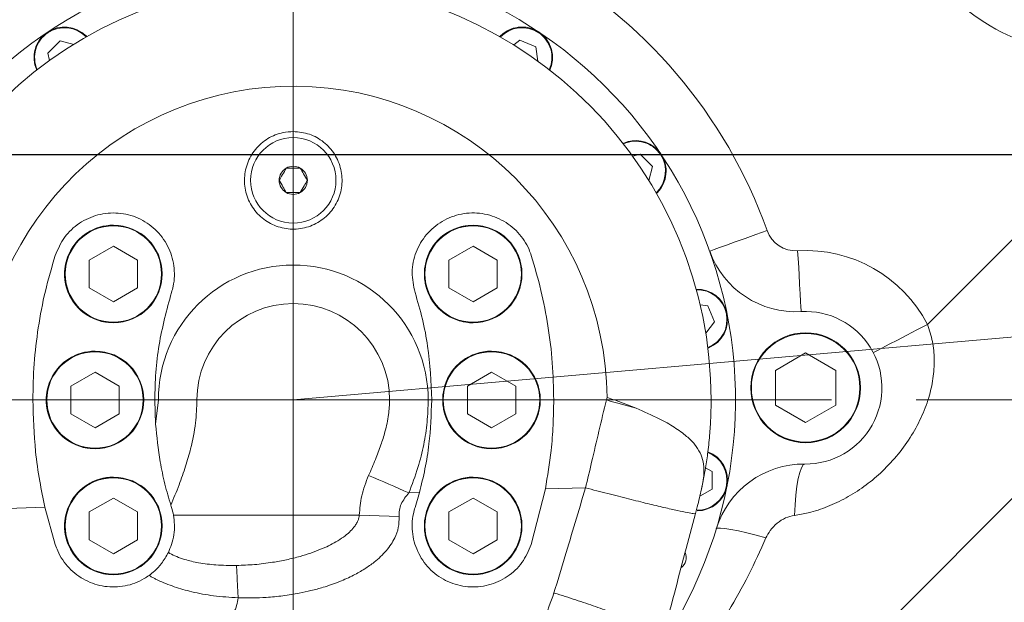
# Model space of a CAD drawing. Header units: millimetres. Extents: x 176 to 9387, y -11044 to -3322.
# Tile 90 of 256: x 3397 to 3559, y -5147 to -5052. Entities that reach past the tile are written whole.
import ezdxf

# ---------------------------------------------------------------- set-up
doc = ezdxf.new("R2010")
doc.units = ezdxf.units.MM
doc.header["$LTSCALE"] = 0.3175
doc.linetypes.add('ACAD_ISO10W100', pattern=[18, 12, -3, 0, -3])
doc.linetypes.add('CENTER', pattern=[50.8, 31.75, -6.35, 6.35, -6.35])
for name, color, linetype, lineweight in [('1轮廓实线层', 7, 'Continuous', 18), ('7标注层', 4, 'Continuous', 13), ('cen', 2, 'CENTER', 18), ('sub', 1, 'Continuous', 18), ('中心线', 4, 'ACAD_ISO10W100', 20)]:
    doc.layers.add(name, color=color, linetype=linetype, lineweight=lineweight)
doc.styles.add('标准汉字', font='gbenor.shx', dxfattribs={"bigfont": 'gbcbig.shx'})
doc.dimstyles.new('M1：15', dxfattribs={"dimscale": 15, "dimtxt": 3.5, "dimasz": 2.5, "dimexe": 2, "dimexo": 0, "dimgap": 0.5, "dimtad": 1, "dimdec": 4, "dimdsep": 46, "dimtxsty": '标准汉字', "dimcen": 5, "dimdle": 5, "dimclrd": 1, "dimclre": 1, "dimclrt": 256, "dimadec": 4, "dimazin": 2, "dimtfac": 1, "dimtdec": 4, "dimtmove": 0, "dimatfit": 3, "dimfxl": 1, "dimtolj": 1, "dimarcsym": 0})
doc.dimstyles.new('M1：18.5', dxfattribs={"dimscale": 18.5, "dimtxt": 3.5, "dimasz": 2.5, "dimexe": 2, "dimexo": 0, "dimgap": 1.5, "dimtad": 1, "dimdec": 4, "dimdsep": 46, "dimtxsty": '标准汉字', "dimcen": 5, "dimdle": 5, "dimclrd": 1, "dimclre": 1, "dimclrt": 256, "dimadec": 4, "dimazin": 2, "dimtfac": 1, "dimtdec": 4, "dimtmove": 2, "dimatfit": 3, "dimfxl": 1, "dimfrac": 2, "dimtolj": 1, "dimarcsym": 0})

# ---------------------------------------------------------------- blocks, each defined once
blk = doc.blocks.new('*D2')
at = {"layer": '7标注层', "color": 1, "lineweight": -2, "ltscale": 20, "transparency": 16777216}
for p, q in [((3286.97, -5986.44), (3286.97, -4719.59)), ((3441.97, -4913.95), (3441.97, -4719.59)), ((3333.22, -4756.59), (3395.72, -4756.59))]:
    blk.add_line(p, q, dxfattribs=at)
at = {"layer": '7标注层', "color": 1, "transparency": 16777216}
for points in [[(3333.22, -4748.88), (3333.22, -4764.3), (3286.97, -4756.59)], [(3395.72, -4764.3), (3395.72, -4748.88), (3441.97, -4756.59)]]:
    blk.add_solid(points, dxfattribs=at)
at = {"layer": 'Defpoints', "color": 0, "transparency": 16777216}
for p in [(3441.97, -4756.59), (3441.97, -4913.95), (3286.97, -5986.44)]:
    blk.add_point(p, dxfattribs=at)
at = {"layer": '7标注层', "transparency": 16777216, "insert": (3364.47, -4696.46), "char_height": 64.75, "attachment_point": 5, "style": '标准汉字'}
blk.add_mtext('\\A1;155', dxfattribs=at)
blk = doc.blocks.new('*D5')
at = {"layer": '7标注层', "color": 1, "lineweight": -2, "ltscale": 20, "transparency": 16777216}
for p, q in [((3471.23, -4913.95), (2058.55, -4913.95)), ((2095.55, -4960.2), (2095.55, -5067.7)), ((3315.31, -5113.95), (2058.55, -5113.95))]:
    blk.add_line(p, q, dxfattribs=at)
at = {"layer": '7标注层', "color": 1, "transparency": 16777216}
for points in [[(2103.26, -4960.2), (2087.85, -4960.2), (2095.55, -4913.95)], [(2087.85, -5067.7), (2103.26, -5067.7), (2095.55, -5113.95)]]:
    blk.add_solid(points, dxfattribs=at)
at = {"layer": 'Defpoints', "color": 0, "transparency": 16777216}
for p in [(3471.23, -4913.95), (2095.55, -5113.95), (3315.31, -5113.95)]:
    blk.add_point(p, dxfattribs=at)
at = {"layer": '7标注层', "transparency": 16777216, "insert": (2035.43, -5013.95), "char_height": 64.75, "attachment_point": 5, "rotation": 90, "style": '标准汉字'}
blk.add_mtext('\\A1;200', dxfattribs=at)
blk = doc.blocks.new('*D7')
at = {"layer": '7标注层', "color": 1, "lineweight": -2, "ltscale": 20, "transparency": 16777216}
blk.add_arc((3441.97, -5727.95), 289.88, 97.4173, 172.5827, dxfattribs=at)
at = {"layer": '7标注层', "color": 1, "transparency": 16777216}
for points in [[(3404.95, -5446.74), (3404.14, -5434.26), (3441.97, -5438.08)], [(3148.28, -5690.13), (3160.76, -5690.94), (3152.09, -5727.95)]]:
    blk.add_solid(points, dxfattribs=at)
at = {"layer": 'Defpoints', "color": 0, "transparency": 16777216}
for p in [(3441.97, -5024.09), (3297.03, -5476.91), (2827.97, -5727.95), (3441.97, -5727.95), (3441.97, -5849.53)]:
    blk.add_point(p, dxfattribs=at)
at = {"layer": '7标注层', "transparency": 16777216, "insert": (3174.75, -5545.4), "char_height": 52.5, "attachment_point": 5, "rotation": 55.661, "style": '标准汉字'}
blk.add_mtext('\\A1;90%%d', dxfattribs=at)
blk = doc.blocks.new('*D18')
at = {"layer": '7标注层', "color": 1, "lineweight": -2, "ltscale": 20, "transparency": 16777216}
for p, q in [((2681.17, -5073.7), (5179.35, -5073.7)), ((5142.35, -5119.95), (5142.35, -6141.7)), ((3445.47, -6187.95), (5179.35, -6187.95))]:
    blk.add_line(p, q, dxfattribs=at)
at = {"layer": '7标注层', "color": 1, "transparency": 16777216}
for points in [[(5150.06, -5119.95), (5134.64, -5119.95), (5142.35, -5073.7)], [(5134.64, -6141.7), (5150.06, -6141.7), (5142.35, -6187.95)]]:
    blk.add_solid(points, dxfattribs=at)
at = {"layer": 'Defpoints', "color": 0, "transparency": 16777216}
for p in [(2681.17, -5073.7), (3445.47, -6187.95), (5142.35, -6187.95)]:
    blk.add_point(p, dxfattribs=at)
at = {"layer": '7标注层', "transparency": 16777216, "insert": (5082.22, -5630.83), "char_height": 64.75, "attachment_point": 5, "rotation": 90, "style": '标准汉字'}
blk.add_mtext('\\A1;1114.3', dxfattribs=at)
blk = doc.blocks.new('*D19')
at = {"layer": '7标注层', "color": 1, "lineweight": -2, "ltscale": 20, "transparency": 16777216}
for p, q in [((3441.97, -4443.43), (5323.68, -4443.43)), ((5286.68, -4489.68), (5286.68, -6141.7)), ((3441.97, -6187.95), (5323.68, -6187.95))]:
    blk.add_line(p, q, dxfattribs=at)
at = {"layer": '7标注层', "color": 1, "transparency": 16777216}
for points in [[(5294.39, -4489.68), (5278.97, -4489.68), (5286.68, -4443.43)], [(5278.97, -6141.7), (5294.39, -6141.7), (5286.68, -6187.95)]]:
    blk.add_solid(points, dxfattribs=at)
at = {"layer": 'Defpoints', "color": 0, "transparency": 16777216}
for p in [(3441.97, -4443.43), (3441.97, -6187.95), (5286.68, -6187.95)]:
    blk.add_point(p, dxfattribs=at)
at = {"layer": '7标注层', "transparency": 16777216, "insert": (5226.56, -5315.69), "char_height": 64.75, "attachment_point": 5, "rotation": 90, "style": '标准汉字'}
blk.add_mtext('\\A1;1744.5', dxfattribs=at)
blk = doc.blocks.new('*D21')
at = {"layer": '7标注层', "color": 1, "lineweight": -2, "ltscale": 20, "transparency": 16777216}
blk.add_arc((3441.97, -5727.95), 200.14, 305.7511, 79.2489, dxfattribs=at)
at = {"layer": '7标注层', "color": 1, "transparency": 16777216}
for points in [[(3479.89, -5525.1), (3478.72, -5537.55), (3441.97, -5527.81)], [(3555.75, -5884.99), (3562.07, -5895.77), (3526.55, -5909.34)]]:
    blk.add_solid(points, dxfattribs=at)
at = {"layer": 'Defpoints', "color": 0, "transparency": 16777216}
for p in [(3441.97, -5024.09), (3441.97, -5727.95), (3636.72, -5774.11), (3441.97, -5849.53), (3701.46, -6284.43)]:
    blk.add_point(p, dxfattribs=at)
at = {"layer": '7标注层', "transparency": 16777216, "insert": (3641.7, -5606.25), "char_height": 52.5, "attachment_point": 5, "rotation": 301.3558, "style": '标准汉字'}
blk.add_mtext('\\A1;155%%d', dxfattribs=at)
blk = doc.blocks.new('*D35')
at = {"layer": '7标注层', "color": 1, "lineweight": -2, "ltscale": 20, "transparency": 16777216}
blk.add_arc((3625.24, -4913.95), 248.5, 283.6545, 351.3455, dxfattribs=at)
at = {"layer": '7标注层', "color": 1, "transparency": 16777216}
for points in [[(3877.14, -4951.82), (3864.67, -4950.87), (3873.74, -4913.95)], [(3682.89, -5149.26), (3684.91, -5161.6), (3646.89, -5161.51)]]:
    blk.add_solid(points, dxfattribs=at)
at = {"layer": 'Defpoints', "color": 0, "transparency": 16777216}
for p in [(3441.97, -4913.95), (4081.97, -4913.95), (3843.97, -5031.89), (3641.21, -5096.52), (3696.99, -5734.09)]:
    blk.add_point(p, dxfattribs=at)
at = {"layer": '7标注层', "transparency": 16777216, "insert": (3753.16, -5086.44), "char_height": 52.5, "attachment_point": 5, "rotation": 36.5624, "style": '标准汉字'}
blk.add_mtext('\\A1;85%%d', dxfattribs=at)

msp = doc.modelspace()

# ---------------------------------------------------------------- linework, layer by layer
at = {"layer": '1轮廓实线层', "ltscale": 20}
for p, q in [((3694.70244, -4995.22037), (3501.3629, -5188.5599)), ((3403.7283, -5055.06654), (3401.70597, -5057.0888)), ((3405.97952, -5055.66974), (3403.7283, -5055.06654)), ((3408.00405, -5054.29358), (3408.11247, -5054.4054)), ((3479.0972, -5054.99358), (3478.10143, -5055.75759)), ((3481.73949, -5056.08804), (3479.0972, -5054.99358)), ((3401.70597, -5057.0888), (3402.03082, -5058.30128)), ((3482.0437, -5058.39867), (3481.73949, -5056.08804)), ((3545.92904, -5101.56734), (3590.73102, -5056.76539)), ((3484.08989, -5059.74252), (3484.02805, -5059.88545)), ((3498.83394, -5073.68977), (3497.62156, -5074.01461)), ((3500.85626, -5075.71204), (3498.83394, -5073.68977)), ((3500.25305, -5077.9633), (3500.85626, -5075.71204)), ((3501.62925, -5079.98783), (3501.5174, -5080.0962)), ((3412.48004, -5088.72957), (3408.51797, -5091.01708)), ((3416.44211, -5091.01708), (3412.48004, -5088.72957)), ((3471.45898, -5088.72957), (3467.49691, -5091.01708)), ((3475.42105, -5091.01708), (3471.45898, -5088.72957)), ((3408.51797, -5091.01708), (3408.51797, -5095.59197)), ((3416.44211, -5095.59197), (3416.44211, -5091.01708)), ((3467.49691, -5091.01708), (3467.49691, -5095.59197)), ((3475.42105, -5095.59197), (3475.42105, -5091.01708)), ((3408.51797, -5095.59197), (3412.48004, -5097.87948)), ((3412.48004, -5097.87948), (3416.44211, -5095.59197)), ((3467.49691, -5095.59197), (3471.45898, -5097.87948)), ((3471.45898, -5097.87948), (3475.42105, -5095.59197)), ((3509.91358, -5098.5157), (3508.66918, -5098.35191)), ((3511.00805, -5101.15797), (3509.91358, -5098.5157)), ((3509.58925, -5103.00703), (3511.00805, -5101.15797)), ((3510.08594, -5105.40409), (3509.94111, -5105.46143)), ((3525.9695, -5106.23832), (3521.02017, -5109.09576)), ((3530.91885, -5109.09576), (3525.9695, -5106.23832)), ((3409.46951, -5109.37829), (3405.50744, -5111.6658)), ((3413.43158, -5111.6658), (3409.46951, -5109.37829)), ((3474.46951, -5109.37829), (3470.50744, -5111.6658)), ((3478.43158, -5111.6658), (3474.46951, -5109.37829)), ((3521.02017, -5109.09576), (3521.02017, -5114.81078)), ((3530.91885, -5114.81078), (3530.91885, -5109.09576)), ((3405.50744, -5111.6658), (3405.50744, -5116.24081)), ((3413.43158, -5116.24081), (3413.43158, -5111.6658)), ((3470.50744, -5111.6658), (3470.50744, -5116.24081)), ((3478.43158, -5116.24081), (3478.43158, -5111.6658)), ((3493.29911, -5113.9533), (3493.4072, -5113.54525)), ((3390.50853, -5113.9533), (3399.26915, -5113.9533)), ((3419.26914, -5113.9533), (3419.85284, -5113.9533)), ((3419.26914, -5113.9533), (3419.40313, -5117.89341)), ((3419.85284, -5113.9533), (3419.40336, -5117.89412)), ((3426.17295, -5113.9533), (3419.85284, -5113.9533)), ((3457.76607, -5113.9533), (3464.08619, -5113.9533)), ((3464.66987, -5113.9533), (3464.08619, -5113.9533)), ((3493.29911, -5113.9533), (3484.66988, -5113.9533)), ((3494.63382, -5113.9533), (3498.17319, -5115.29727)), ((3521.02017, -5114.81078), (3525.9695, -5117.66822)), ((3525.9695, -5117.66822), (3530.91885, -5114.81078)), ((3405.50744, -5116.24081), (3409.46951, -5118.52832)), ((3409.46951, -5118.52832), (3413.43158, -5116.24081)), ((3470.50744, -5116.24081), (3474.46951, -5118.52832)), ((3474.46951, -5118.52832), (3478.43158, -5116.24081)), ((3510.64935, -5125.69184), (3509.56216, -5125.0642)), ((3510.64935, -5128.55191), (3510.64935, -5125.69184)), ((3460.91415, -5129.18765), (3462.64866, -5129.13139)), ((3461.93117, -5131.5654), (3462.64866, -5129.13139)), ((3483.29599, -5128.52855), (3480.9868, -5137.63864)), ((3483.29597, -5128.52866), (3489.88113, -5128.36153)), ((3508.61275, -5129.72767), (3510.64935, -5128.55191)), ((3412.48004, -5130.02701), (3408.51797, -5132.31451)), ((3416.44211, -5132.31451), (3412.48004, -5130.02701)), ((3471.45898, -5130.02701), (3467.49691, -5132.31451)), ((3475.42105, -5132.31451), (3471.45898, -5130.02701)), ((3389.82515, -5131.96535), (3401.26794, -5131.49817)), ((3402.95223, -5137.63864), (3401.26788, -5131.49769)), ((3408.51797, -5132.31451), (3408.51797, -5136.88953)), ((3416.44211, -5136.88953), (3416.44211, -5132.31451)), ((3422.32305, -5132.83701), (3452.79097, -5132.83701)), ((3452.79097, -5132.83701), (3459.32172, -5133.03394)), ((3467.49691, -5132.31451), (3467.49691, -5136.88953)), ((3475.42105, -5136.88953), (3475.42105, -5132.31451)), ((3508.18643, -5131.4909), (3507.9, -5132.57248)), ((3408.51797, -5136.88953), (3412.48004, -5139.17703)), ((3412.48004, -5139.17703), (3416.44211, -5136.88953)), ((3467.49691, -5136.88953), (3471.45898, -5139.17703)), ((3471.45898, -5139.17703), (3475.42105, -5136.88953))]:
    msp.add_line(p, q, dxfattribs=at)
at = {"layer": '1轮廓实线层', "lineweight": 0, "ltscale": 20}
for points in [[(3510.23881, -5089.54937), (3510.41974, -5089.48464), (3510.95558, -5089.29307), (3511.82577, -5088.98206), (3512.99682, -5088.56339), (3514.42376, -5088.0533), (3516.05174, -5087.47144), (3517.8182, -5086.83998), (3519.65525, -5086.18326)], [(3525.23949, -5099.47462), (3525.22827, -5099.28281), (3525.19504, -5098.71466), (3525.14107, -5097.79222), (3525.06844, -5096.55065), (3524.97995, -5095.03789), (3524.87898, -5093.31198), (3524.76942, -5091.4392), (3524.65549, -5089.49168)], [(3537.05814, -5106.18336), (3537.22858, -5106.09467), (3537.7334, -5105.83193), (3538.55315, -5105.4054), (3539.65637, -5104.83129), (3541.00063, -5104.13189), (3542.53429, -5103.33378), (3544.19839, -5102.46785), (3545.92904, -5101.56734)], [(3498.17319, -5115.29727), (3497.58354, -5115.13192), (3496.98721, -5114.96551), (3496.38472, -5114.79814), (3495.77665, -5114.63005), (3495.1635, -5114.46137), (3494.54583, -5114.29233), (3493.92418, -5114.12282), (3493.29911, -5113.9533)], [(3525.83422, -5124.45254), (3525.54741, -5124.60513), (3525.26618, -5125.0642), (3524.99926, -5125.81558), (3524.75497, -5126.83577), (3524.54088, -5128.09307), (3524.36371, -5129.54838), (3524.22894, -5131.15628), (3524.14077, -5132.86681)], [(3460.91415, -5129.18765), (3460.09139, -5128.828), (3459.26817, -5128.46823), (3458.44453, -5128.10821), (3457.62057, -5127.74796), (3456.79635, -5127.38771), (3455.97192, -5127.02734), (3455.14737, -5126.66697), (3454.32274, -5126.30648)], [(3511.32288, -5135.08053), (3511.51591, -5134.96513), (3511.99209, -5134.94129), (3512.73703, -5135.00972), (3513.72823, -5135.16838), (3514.93573, -5135.41229), (3516.32309, -5135.73427), (3517.84836, -5136.12444), (3519.46547, -5136.57124)]]:
    msp.add_lwpolyline(points, dxfattribs=at)
at = {"layer": '1轮廓实线层', "ltscale": 20}
for centre, radius in [((3441.96951, -5077.95328), 7), ((3412.48004, -5093.30453), 8), ((3412.48004, -5093.30453), 7.9), ((3471.45898, -5093.30453), 8), ((3471.45898, -5093.30453), 7.9), ((3525.96951, -5111.95328), 9), ((3525.96951, -5111.95328), 8.9), ((3409.46951, -5113.95328), 8), ((3409.46951, -5113.95328), 7.9), ((3474.46951, -5113.95328), 8), ((3474.46951, -5113.95328), 7.9), ((3412.48004, -5134.60203), 8), ((3471.45898, -5134.60203), 8), ((3412.48004, -5134.60203), 7.9), ((3471.45898, -5134.60203), 7.9)]:
    msp.add_circle(centre, radius, dxfattribs=at)
at = {"layer": '1轮廓实线层', "lineweight": 0, "ltscale": 20}
for centre, radius, start, end in [((3441.96951, -5113.95328), 72.5, 78.75, 195.9572412), ((3441.96951, -5113.95328), 82.5, 19.6702542, 61.1968298), ((3441.96951, -5113.95328), 72.5, 325.9844553, 78.75), ((3441.96951, -5113.95328), 68.5, 0, 178.4100364), ((3404.46852, -5057.82908), 5, 45, 204.2850374), ((3404.46852, -5057.82908), 4.9, 43.4969507, 204.0030493), ((3479.4705, -5057.82908), 5, 337.5, 136.7850374), ((3479.4705, -5057.82908), 5, 67.5, 136.7850374), ((3479.4705, -5057.82908), 4.9, 335.9969507, 136.5030493), ((3479.4705, -5057.82908), 5, 337.5, 67.5), ((3441.96951, -5113.95328), 51.43932, 0.4545396, 178.4100364), ((3498.09371, -5076.45229), 5, 315, 114.2850374), ((3498.09371, -5076.45229), 5, 45, 114.2850374), ((3498.09371, -5076.45229), 4.9, 313.4969507, 114.0030493), ((3498.09371, -5076.45229), 5, 315, 45), ((3441.96951, -5077.95328), 2.3094, 120, 180), ((3441.96951, -5077.95328), 2.3094, 60, 120), ((3441.96951, -5077.95328), 2.3094, 0, 60), ((3441.96951, -5077.95328), 2.3094, 180, 240), ((3441.96951, -5077.95328), 2.3094, 300, 360), ((3441.96951, -5077.95328), 2.3094, 240, 300), ((3412.48004, -5093.30453), 8, 90, 123.1576196), ((3471.45898, -5093.30453), 8, 90, 236.8423804), ((3524.36348, -5084.50022), 5, 199.6702542, 273.3480313), ((3412.48004, -5093.30453), 8, 123.1576196, 270), ((3525.96951, -5111.95328), 22.5, 27.4901949, 93.3480313), ((3524.36348, -5084.50022), 15, 199.6702542, 273.3480313), ((3441.96951, -5113.95328), 22.11668, 0, 180), ((3508.17252, -5100.78468), 5, 292.5, 91.7850374), ((3508.17252, -5100.78468), 4.9, 290.9969507, 91.5030493), ((3441.96951, -5113.95328), 15.79656, 0, 180), ((3471.45898, -5093.30453), 8, 236.8423804, 270), ((3525.96951, -5111.95328), 12.5, 269.3798238, 93.3480313), ((3409.46951, -5113.95328), 8, 90, 123.1576196), ((3474.46951, -5113.95328), 8, 90, 236.8423804), ((3409.46951, -5113.95328), 8, 123.1576196, 270), ((3474.46951, -5113.95328), 8, 236.8423804, 270), ((3508.17252, -5127.12188), 5, 270, 69.1481734), ((3508.17252, -5127.12188), 4.9, 270, 68.9129632), ((3525.67185, -5139.45167), 15, 89.3798238, 163.0576009), ((3412.48004, -5134.60203), 8, 90, 123.1576196), ((3471.45898, -5134.60203), 8, 90, 236.8423804), ((3412.48004, -5134.60203), 8, 123.1576196, 270), ((3477.26915, -5113.95328), 58, 197.3088345, 197.677451), ((3412.48004, -5134.60203), 10, 10.1659569, 17.677451), ((3504.33138, -5139.78441), 2.067, 307.4850328, 23.1236808), ((3471.45898, -5134.60203), 8, 236.8423804, 270)]:
    msp.add_arc(centre, radius, start, end, dxfattribs=at)
at = {"layer": '1轮廓实线层', "ltscale": 20}
msp.add_ellipse((3570.96951, -5012.36556), major_axis=(0, -44.39979), ratio=0.788291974, start_param=5.356655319, end_param=6.283185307, dxfattribs=at)
for points, knots in [([(3441.96951, -5069.95327), (3442.86554, -5070.04106), (3444.65753, -5070.21662), (3447.04374, -5071.58447), (3448.86439, -5073.6006), (3449.91567, -5076.12775), (3450.07273, -5078.86509), (3449.30935, -5081.50708), (3447.70957, -5083.74557), (3445.46005, -5085.32224), (3442.82317, -5086.0611), (3440.09918, -5085.88753), (3437.58938, -5084.82805), (3435.56809, -5083.00071), (3434.25937, -5080.6038), (3433.8156, -5077.89977), (3434.29557, -5075.19477), (3435.65033, -5072.79678), (3437.7215, -5071.00108), (3439.95464, -5070.07908), (3441.41115, -5069.98814), (3441.96951, -5069.95327)], [0, 0, 0, 0, 2.717944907, 5.435682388, 8.159869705, 10.897960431, 13.648872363, 16.406310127, 19.160815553, 21.904208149, 24.633286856, 27.351256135, 30.065997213, 32.786814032, 35.520289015, 38.26759418, 41.023900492, 43.780324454, 46.527956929, 49.261527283, 50.960964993, 50.960964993, 50.960964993, 50.960964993]), ([(3440.81481, -5075.95332), (3440.60851, -5076.31062), (3440.22267, -5076.9789), (3439.83876, -5077.64386), (3439.66011, -5077.95329)], [0, 0, 0, 0, 1.234756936, 2.309373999, 2.309373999, 2.309373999, 2.309373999]), ([(3443.12422, -5075.95332), (3443.01575, -5075.95332), (3442.53006, -5075.95332), (3441.73338, -5075.95332), (3441.08361, -5075.95332), (3440.81481, -5075.95332)], [0, 0, 0, 0, 0.333186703, 1.491858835, 2.309411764, 2.309411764, 2.309411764, 2.309411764]), ([(3444.27891, -5077.95329), (3444.07261, -5077.59598), (3443.68677, -5076.92771), (3443.30286, -5076.26274), (3443.12422, -5075.95332)], [0, 0, 0, 0, 1.234756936, 2.309373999, 2.309373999, 2.309373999, 2.309373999]), ([(3439.66011, -5077.95329), (3439.86641, -5078.3106), (3440.25225, -5078.97887), (3440.63616, -5079.64384), (3440.81481, -5079.95326)], [0, 0, 0, 0, 1.234756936, 2.309373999, 2.309373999, 2.309373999, 2.309373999]), ([(3443.12422, -5079.95326), (3443.33051, -5079.59596), (3443.71633, -5078.92767), (3444.10026, -5078.26272), (3444.27891, -5077.95329)], [0, 0, 0, 0, 1.23474966, 2.309373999, 2.309373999, 2.309373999, 2.309373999]), ([(3440.81481, -5079.95326), (3441.08361, -5079.95326), (3441.73338, -5079.95326), (3442.53006, -5079.95326), (3443.01575, -5079.95326), (3443.12422, -5079.95326)], [0, 0, 0, 0, 0.817552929, 1.976225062, 2.309411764, 2.309411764, 2.309411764, 2.309411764]), ([(3402.95223, -5090.26797), (3403.39617, -5089.23526), (3404.28404, -5087.16985), (3406.81641, -5084.84686), (3409.90425, -5083.44401), (3413.30398, -5083.14765), (3416.61574, -5083.98953), (3419.47198, -5085.88755), (3421.54222, -5088.63479), (3422.57193, -5091.90914), (3422.50709, -5094.57614), (3422.10442, -5095.99966), (3422.00784, -5096.34108)], [0, 0, 0, 0, 3.392117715, 6.784176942, 10.177258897, 13.582082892, 17.004392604, 20.442390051, 23.887426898, 27.327460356, 30.752934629, 31.83372268, 31.83372268, 31.83372268, 31.83372268]), ([(3461.93117, -5096.34108), (3461.69534, -5095.23771), (3461.22372, -5093.0311), (3461.95267, -5089.66371), (3463.6727, -5086.72571), (3466.29772, -5084.51524), (3469.51067, -5083.29887), (3472.94896, -5083.22055), (3476.21534, -5084.28898), (3478.92351, -5086.37397), (3480.38594, -5088.57104), (3480.87248, -5089.94511), (3480.9868, -5090.26797)], [0, 0, 0, 0, 3.406933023, 6.81347012, 10.232315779, 13.667797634, 17.112453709, 20.554680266, 23.983895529, 27.395140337, 30.791752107, 31.834943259, 31.834943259, 31.834943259, 31.834943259]), ([(3399.26915, -5113.9533), (3399.31253, -5111.97164), (3399.39929, -5108.00834), (3400.1148, -5102.0525), (3401.23364, -5096.10984), (3402.37936, -5092.21527), (3402.95223, -5090.26797)], [0, 0, 0, 0, 5.947690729, 11.895348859, 17.988401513, 24.081538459, 24.081538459, 24.081538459, 24.081538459]), ([(3480.9868, -5090.26797), (3481.547, -5092.16841), (3482.66742, -5095.96932), (3483.79435, -5101.86051), (3484.53326, -5107.86291), (3484.62434, -5111.92318), (3484.66988, -5113.9533)], [0, 0, 0, 0, 5.947608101, 11.895283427, 17.988447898, 24.081538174, 24.081538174, 24.081538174, 24.081538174]), ([(3422.00784, -5096.34108), (3421.23464, -5099.18622), (3420.06508, -5103.4898), (3419.37701, -5109.4263), (3419.3051, -5112.44432), (3419.26914, -5113.9533)], [0, 0, 0, 0, 8.844788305, 13.378729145, 17.912530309, 17.912530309, 17.912530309, 17.912530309]), ([(3464.66987, -5113.9533), (3464.5425, -5111.00671), (3464.34984, -5106.54968), (3463.20263, -5100.68533), (3462.35498, -5097.78916), (3461.93117, -5096.34108)], [0, 0, 0, 0, 8.844789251, 13.378697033, 17.912530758, 17.912530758, 17.912530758, 17.912530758]), ([(3545.92904, -5101.56734), (3546.24235, -5102.4976), (3546.86961, -5104.36002), (3547.132, -5107.38288), (3546.91648, -5110.4679), (3546.17835, -5113.71223), (3544.92631, -5116.96654), (3543.13846, -5120.20374), (3540.90687, -5123.22905), (3538.34549, -5125.91153), (3535.56033, -5128.19205), (3532.65613, -5130.04509), (3529.59501, -5131.49177), (3526.74836, -5132.43364), (3524.89713, -5132.74116), (3524.14077, -5132.86681)], [0, 0, 0, 0, 2.929301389, 5.864537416, 9.051602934, 12.242132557, 15.895518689, 19.550361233, 23.342764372, 27.135314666, 30.618457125, 34.101297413, 37.456222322, 40.809648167, 43.126265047, 43.126265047, 43.126265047, 43.126265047]), ([(3493.4072, -5113.54525), (3493.42717, -5113.55172), (3493.83893, -5113.6852), (3494.24626, -5113.82258), (3494.63382, -5113.9533)], [0, 0, 0, 0, 0.06269961, 1.292731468, 1.292731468, 1.292731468, 1.292731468]), ([(3401.26798, -5131.49817), (3400.96758, -5130.08776), (3400.32569, -5127.07403), (3399.49471, -5121.23079), (3399.35646, -5116.77033), (3399.26915, -5113.9533)], [0, 0, 0, 0, 4.334083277, 9.261018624, 17.706387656, 17.706387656, 17.706387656, 17.706387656]), ([(3421.89564, -5131.20968), (3422.35308, -5130.10208), (3423.22486, -5127.99127), (3424.31673, -5124.90169), (3425.28712, -5121.5269), (3426.02128, -5117.90283), (3426.12469, -5115.21005), (3426.17295, -5113.9533)], [0, 0, 0, 0, 3.599451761, 6.859681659, 9.835933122, 14.147386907, 17.92059621, 17.92059621, 17.92059621, 17.92059621]), ([(3457.76607, -5113.9533), (3457.7302, -5114.75604), (3457.65135, -5116.52072), (3457.08981, -5118.98347), (3456.32007, -5121.42024), (3455.40898, -5123.79387), (3454.69831, -5125.43775), (3454.32274, -5126.30648)], [0, 0, 0, 0, 2.410215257, 5.298447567, 7.550975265, 10.087945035, 12.931234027, 12.931234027, 12.931234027, 12.931234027]), ([(3460.91415, -5129.18765), (3461.44256, -5127.80523), (3462.4335, -5125.21272), (3463.39839, -5121.31822), (3463.98216, -5117.61533), (3464.05168, -5115.16805), (3464.08619, -5113.9533)], [0, 0, 0, 0, 4.442366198, 8.330905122, 12.032041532, 15.679789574, 15.679789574, 15.679789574, 15.679789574]), ([(3462.64866, -5129.13139), (3462.96957, -5127.8415), (3463.6235, -5125.21312), (3464.44885, -5120.15347), (3464.58395, -5116.36344), (3464.66987, -5113.9533)], [0, 0, 0, 0, 3.991666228, 8.133745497, 15.36834465, 15.36834465, 15.36834465, 15.36834465]), ([(3484.66988, -5113.9533), (3484.64773, -5115.33213), (3484.60344, -5118.08974), (3484.21832, -5122.96611), (3483.64437, -5126.42747), (3483.29596, -5128.52866)], [0, 0, 0, 0, 4.137681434, 8.275249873, 14.667032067, 14.667032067, 14.667032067, 14.667032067]), ([(3489.88113, -5128.36153), (3490.21622, -5126.96311), (3490.95962, -5123.86067), (3492.07945, -5119.05197), (3492.89314, -5115.65043), (3493.29911, -5113.9533)], [0, 0, 0, 0, 4.31493771, 9.572791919, 14.808159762, 14.808159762, 14.808159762, 14.808159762]), ([(3494.63382, -5113.9533), (3495.58232, -5113.9533), (3497.47931, -5113.9533), (3500.33807, -5113.9533), (3503.13186, -5113.9533), (3505.69467, -5113.9533), (3507.78091, -5113.9533), (3509.30826, -5113.9533), (3510.28628, -5113.9533), (3510.40843, -5113.9533), (3510.46951, -5113.9533)], [0, 0, 0, 0, 1.708423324, 3.416843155, 5.486650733, 7.556463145, 9.626264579, 11.696076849, 13.765878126, 15.835687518, 15.835687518, 15.835687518, 15.835687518]), ([(3498.17319, -5115.29727), (3499.47505, -5115.86402), (3501.77473, -5116.86514), (3504.49675, -5118.41496), (3506.43056, -5119.81231), (3507.81764, -5121.20204), (3508.7242, -5122.57993), (3509.228, -5124.05872), (3509.33957, -5125.55116), (3509.19956, -5127.04293), (3508.99342, -5128.06561), (3508.89052, -5128.57611)], [0, 0, 0, 0, 3.30491026, 5.837937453, 8.370925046, 10.463454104, 12.555604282, 14.537127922, 16.515563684, 17.850087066, 19.180230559, 19.180230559, 19.180230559, 19.180230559]), ([(3510.46951, -5113.9533), (3510.45974, -5114.82815), (3510.4394, -5116.64991), (3510.26587, -5119.48631), (3509.97522, -5122.32098), (3509.53935, -5125.38143), (3509.12701, -5127.4117), (3508.89052, -5128.57611)], [0, 0, 0, 0, 2.624915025, 5.466029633, 8.52323806, 11.174185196, 14.739245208, 14.739245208, 14.739245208, 14.739245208]), ([(3421.89578, -5131.20992), (3421.5594, -5130.0539), (3420.87517, -5127.70248), (3419.93613, -5123.26961), (3419.60823, -5119.9624), (3419.40322, -5117.89472)], [0, 0, 0, 0, 3.614088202, 7.35131812, 13.585399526, 13.585399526, 13.585399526, 13.585399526]), ([(3454.32274, -5126.30648), (3453.88793, -5127.41734), (3453.06396, -5129.52246), (3452.87855, -5131.77372), (3452.79097, -5132.83701)], [0, 0, 0, 0, 3.577399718, 6.779322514, 6.779322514, 6.779322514, 6.779322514]), ([(3459.32172, -5133.03394), (3459.321, -5132.69169), (3459.31955, -5132.00339), (3459.75394, -5130.61897), (3460.4437, -5129.76803), (3460.91415, -5129.18765)], [0, 0, 0, 0, 1.034475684, 2.080406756, 4.324006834, 4.324006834, 4.324006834, 4.324006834]), ([(3484.70507, -5145.58346), (3485.30007, -5143.61578), (3487.03111, -5137.89108), (3488.75184, -5132.1375), (3489.88113, -5128.36153)], [0, 0, 0, 0, 6.181072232, 17.982965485, 17.982965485, 17.982965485, 17.982965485]), ([(3507.9, -5132.57248), (3507.82791, -5132.58681), (3507.68374, -5132.61547), (3506.63769, -5132.43559), (3505.01846, -5132.09789), (3502.81608, -5131.59653), (3500.1156, -5130.95204), (3496.99402, -5130.18185), (3493.55852, -5129.31444), (3491.10692, -5128.67917), (3489.88113, -5128.36153)], [0, 0, 0, 0, 2.316044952, 4.63208804, 6.948130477, 9.264178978, 11.580227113, 13.896276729, 16.212321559, 18.528360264, 18.528360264, 18.528360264, 18.528360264]), ([(3508.89052, -5128.57611), (3508.66991, -5129.53699), (3508.44593, -5130.51255), (3508.19027, -5131.47639), (3508.18643, -5131.4909)], [0, 0, 0, 0, 2.953873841, 2.998999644, 2.998999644, 2.998999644, 2.998999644]), ([(3422.32305, -5132.83701), (3422.39022, -5133.35418), (3422.59919, -5134.96289), (3422.2861, -5137.08742), (3421.67103, -5138.51857), (3421.48794, -5138.94458)], [0, 0, 0, 0, 1.576157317, 4.902719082, 6.312625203, 6.312625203, 6.312625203, 6.312625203]), ([(3452.79097, -5132.83701), (3452.76929, -5132.99108), (3452.72478, -5133.30729), (3452.55016, -5133.79891), (3452.28284, -5134.31588), (3451.83469, -5134.94933), (3451.14799, -5135.67543), (3450.15611, -5136.47563), (3449.00553, -5137.20985), (3447.74761, -5137.873), (3446.36955, -5138.48677), (3444.8037, -5139.07244), (3442.94313, -5139.64601), (3440.86151, -5140.16101), (3438.37282, -5140.62057), (3435.63139, -5140.96964), (3433.64824, -5141.04359), (3432.66286, -5141.08033)], [0, 0, 0, 0, 0.466083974, 0.95658077, 1.557205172, 2.209162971, 3.280451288, 4.547769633, 6.029181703, 7.374741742, 8.817793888, 10.559523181, 12.394784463, 14.664474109, 16.996514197, 19.992834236, 22.951920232, 22.951920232, 22.951920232, 22.951920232]), ([(3432.93088, -5146.37644), (3433.71064, -5146.39383), (3435.24897, -5146.42812), (3437.70009, -5146.32268), (3440.2683, -5146.07947), (3442.71377, -5145.6905), (3444.91156, -5145.21367), (3447.13018, -5144.60999), (3449.47539, -5143.79304), (3451.74895, -5142.76813), (3453.64084, -5141.69593), (3455.48914, -5140.39903), (3456.9485, -5139.03771), (3458.01034, -5137.64446), (3458.72038, -5136.40982), (3459.29777, -5134.87292), (3459.31367, -5133.65194), (3459.32172, -5133.03394)], [0, 0, 0, 0, 2.341303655, 4.619025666, 7.362858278, 10.08634814, 12.0551837, 14.122414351, 16.999811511, 19.520191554, 21.622846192, 23.540512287, 26.314561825, 27.589608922, 28.796941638, 30.595398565, 32.438643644, 32.438643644, 32.438643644, 32.438643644]), ([(3480.9868, -5137.63864), (3480.54214, -5138.67189), (3479.65304, -5140.73785), (3477.12509, -5143.05738), (3474.02753, -5144.46842), (3470.59366, -5144.76013), (3467.26061, -5143.89057), (3464.41886, -5141.9703), (3462.37789, -5139.22778), (3461.36607, -5135.97324), (3461.43381, -5133.32324), (3461.83483, -5131.90589), (3461.93117, -5131.5654)], [0, 0, 0, 0, 3.398375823, 6.795024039, 10.234278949, 13.700798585, 17.146827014, 20.557937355, 23.953267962, 27.352228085, 30.757189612, 31.833778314, 31.833778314, 31.833778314, 31.833778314]), ([(3507.9, -5132.57236), (3506.74917, -5136.91757), (3504.93963, -5143.74987), (3503.13715, -5150.55547), (3502.48101, -5153.03285)], [0, 0, 0, 0, 13.461095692, 21.165937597, 21.165937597, 21.165937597, 21.165937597]), ([(3524.14077, -5132.86681), (3523.64433, -5132.98137), (3522.61779, -5133.21825), (3521.25845, -5134.11793), (3520.14835, -5135.24551), (3519.6804, -5136.15399), (3519.46547, -5136.57124)], [0, 0, 0, 0, 1.540156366, 3.184707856, 4.851167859, 6.266697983, 6.266697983, 6.266697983, 6.266697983]), ([(3418.32448, -5142.71636), (3418.06042, -5142.89492), (3416.87123, -5143.69905), (3414.42477, -5144.59916), (3411.03673, -5144.68727), (3407.8058, -5143.65508), (3405.09274, -5141.6145), (3403.58385, -5139.40658), (3403.07798, -5137.99063), (3402.95223, -5137.63864)], [0, 0, 0, 0, 0.967337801, 4.356287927, 7.724434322, 11.0941093, 14.499968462, 17.947871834, 19.088534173, 19.088534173, 19.088534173, 19.088534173]), ([(3519.46547, -5136.57124), (3518.53738, -5138.61809), (3516.6811, -5142.71198), (3513.35331, -5148.62171), (3509.65077, -5154.35506), (3505.53878, -5159.86957), (3501.16796, -5165.0701), (3498.00889, -5168.27171), (3496.46546, -5169.83594)], [0, 0, 0, 0, 6.751208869, 13.503067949, 20.376832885, 27.250524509, 34.137739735, 40.717187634, 40.717187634, 40.717187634, 40.717187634]), ([(3418.32448, -5142.71636), (3418.6387, -5142.47194), (3419.38409, -5141.89212), (3420.52165, -5140.66619), (3421.13821, -5139.5677), (3421.48795, -5138.94458)], [0, 0, 0, 0, 1.196137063, 2.837539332, 4.989103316, 4.989103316, 4.989103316, 4.989103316]), ([(3432.66286, -5141.08033), (3431.53604, -5141.07235), (3429.45089, -5141.05757), (3426.60284, -5140.70389), (3424.45399, -5140.21612), (3422.891, -5139.67056), (3422.0095, -5139.25612), (3421.57172, -5138.99462), (3421.48794, -5138.94458)], [0, 0, 0, 0, 3.381620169, 6.257665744, 8.602120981, 9.988098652, 11.22888178, 11.52254535, 11.52254535, 11.52254535, 11.52254535]), ([(3432.93088, -5146.37644), (3432.88624, -5145.4912), (3432.79696, -5143.72087), (3432.70756, -5141.96046), (3432.66286, -5141.08033)], [0, 0, 0, 0, 2.651665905, 5.302889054, 5.302889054, 5.302889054, 5.302889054]), ([(3418.32448, -5142.71636), (3418.4838, -5142.80706), (3418.80023, -5142.9872), (3419.28102, -5143.23831), (3420.46833, -5143.82302), (3422.46264, -5144.61984), (3425.52448, -5145.47753), (3429.02964, -5146.13509), (3431.58606, -5146.29324), (3432.93088, -5146.37644)], [0, 0, 0, 0, 0.552084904, 1.09658186, 1.632777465, 4.535891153, 7.537681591, 11.176603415, 15.215644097, 15.215644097, 15.215644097, 15.215644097]), ([(3482.86099, -5150.54936), (3482.92322, -5150.39245), (3483.57262, -5148.75473), (3484.16734, -5147.08931), (3484.70507, -5145.58346)], [0, 0, 0, 0, 0.507612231, 5.297975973, 5.297975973, 5.297975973, 5.297975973]), ([(3502.48101, -5153.03285), (3502.45451, -5152.9036), (3502.40074, -5152.64134), (3501.56971, -5152.03499), (3500.19929, -5151.28547), (3498.2987, -5150.41144), (3495.90175, -5149.4272), (3493.11461, -5148.37736), (3489.96734, -5147.27447), (3487.15456, -5146.34934), (3485.36148, -5145.78641), (3484.74272, -5145.5951), (3484.70507, -5145.58346)], [0, 0, 0, 0, 2.254707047, 4.574830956, 6.829536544, 9.149595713, 11.404974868, 13.725709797, 15.982296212, 18.304305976, 19.440514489, 19.514131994, 19.514131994, 19.514131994, 19.514131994]), ([(3432.93088, -5146.37644), (3432.78181, -5147.21734), (3432.62192, -5148.1192), (3432.11464, -5148.92614), (3431.99677, -5149.04387), (3431.85213, -5149.11833), (3431.57106, -5149.16943), (3431.2791, -5149.12636), (3431.06712, -5149.20939), (3431.02009, -5149.22781)], [0, 0, 0, 0, 2.553639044, 2.738750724, 2.898164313, 3.05506673, 3.224565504, 3.75896295, 3.911311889, 3.911311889, 3.911311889, 3.911311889])]:
    msp.add_open_spline(points, degree=3, knots=knots, dxfattribs=at)
at = {"layer": 'cen', "ltscale": 20}
for p, q in [((3441.96951, -4913.95328), (3441.96951, -5113.95328)), ((3441.96951, -5113.95328), (3641.20845, -5096.52213)), ((3441.96951, -5113.95328), (3641.20845, -5096.52213)), ((3353.71842, -5113.95328), (3530.2206, -5113.95328))]:
    msp.add_line(p, q, dxfattribs=at)
at = {"layer": 'sub', "color": 4, "ltscale": 20}
for centre, radius, start, end in [((3441.96951, -5727.95328), 1284.52218, 295, 180), ((2827.96951, -5727.95328), 670.52218, 22.35402464, 102.64597536)]:
    msp.add_arc(centre, radius, start, end, dxfattribs=at)
at = {"layer": '中心线', "ltscale": 20}
for p, q in [((3441.96951, -5849.52563), (3441.96951, -5024.08871)), ((3315.31005, -5113.95328), (3568.62897, -5113.95328))]:
    msp.add_line(p, q, dxfattribs=at)

# ---------------------------------------------------------------- dimensions: what is measured, and where the dimension line sits
at = {"layer": '7标注层', "ltscale": 20}
for base, p1, p2, override, picture, middle in [((5286.68227, -6187.95328), (3441.96951, -4443.4311), (3441.96951, -6187.95328), {"dimdec": 1, "dimsah": 1, "dimtzin": 8}, '*D19', (5226.55727, -5315.69219)), ((2095.55469, -5113.95328), (3471.23374, -4913.95328), (3315.31005, -5113.95328), {"dimsah": 1, "dimtzin": 8}, '*D5', (2035.42969, -5013.95328)), ((5142.34767, -6187.95328), (2681.17459, -5073.69702), (3445.4695, -6187.95328), {"dimdec": 1, "dimsah": 1, "dimtzin": 8}, '*D18', (5082.22267, -5630.82515))]:
    dim = msp.add_linear_dim(base=base, p1=p1, p2=p2, angle=270, dimstyle='M1：18.5', override=override, dxfattribs=at)
    dim.commit()
    dim.dimension.update_dxf_attribs({"geometry": picture, "text_midpoint": middle})
dim = msp.add_linear_dim(base=(3441.96951, -4756.58693), p1=(3286.96951, -5986.43803), p2=(3441.96951, -4913.95328), dimstyle='M1：18.5', override={"dimsah": 1, "dimtzin": 8}, dxfattribs=at)
dim.commit()
dim.dimension.update_dxf_attribs({"geometry": '*D2', "text_midpoint": (3364.46951, -4696.46193)})
for base, line1, line2, picture, middle in [((3843.96546, -5031.89131), ((4081.96951, -4913.95331), (3441.96951, -4913.95328)), ((3641.20845, -5096.52213), (3696.98813, -5734.08674)), '*D35', (3773.26658, -5113.55022)), ((3297.03103, -5476.91246), ((3441.96951, -5849.52563), (3441.96951, -5024.08871)), ((3441.96951, -5727.95328), (2827.96951, -5727.95328)), '*D7', (3202.61379, -5564.43723)), ((3636.71742, -5774.10938), ((3441.96951, -5727.95328), (3701.45712, -6284.42626)), ((3441.96951, -5849.52563), (3441.96951, -5024.08871)), '*D21', (3612.88186, -5623.80865))]:
    dim = msp.add_angular_dim_2l(base=base, line1=line1, line2=line2, dimstyle='M1：15', override={"dimtad": 1, "dimtih": 0, "dimtoh": 0, "dimsah": 1, "dimtzin": 8}, dxfattribs=at)
    dim.commit()
    dim.dimension.update_dxf_attribs({"geometry": picture, "text_midpoint": middle, "dimtype": 162})

doc.saveas('drawing.dxf')
